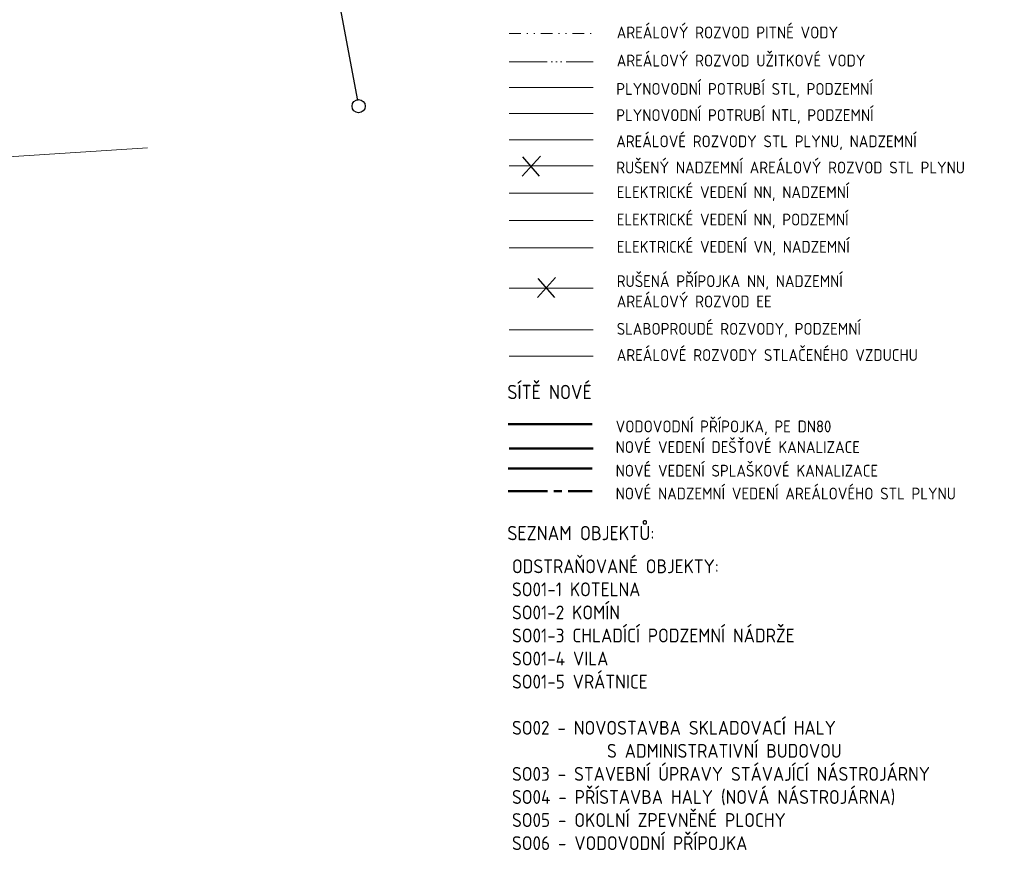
# Model space of a CAD drawing. Header units: millimetres. Extents: x 657207 to 1144608, y -1280639 to -942128.
# Tile 10 of 17: x 973810 to 1098250, y -1280639 to -1175353. Entities that reach past the tile are written whole.
import ezdxf
from ezdxf.enums import TextEntityAlignment as Align
from ezdxf.lldxf.tags import DXFTag

# ---------------------------------------------------------------- set-up
doc = ezdxf.new("R2010")
doc.units = ezdxf.units.MM
for name, pattern in [('ACAD_ISO06W100', [36, 24, -3, 0, -3, 0, -3, 0, -3]), ('DIVIDE', [8, 3, -1.5, 0.25, -1.5, 0.25, -1.5]), ('I-PLYN', [760, 500, -80, 100, -80])]:
    doc.linetypes.add(name, pattern=pattern)
for name, color, linetype, lineweight in [('CKBE0_12Y', 3, 'Continuous', 15), ('hranice', 3, 'Continuous', 20), ('KJ- PLAŠKOVÁ KANALIZACE-NOVÁ', 34, 'KANALIZACE_SPLASKOVA_PODZ', 50), ('KJ-VODOVODNÍ PŘÍPOJKA', 172, 'VODA_PITNA_PODZ', 50), ('OstElektroNNnadz', 232, '_EL_VEDENI_NN_NADZ', 13), ('OstKanDest', 32, '626B', 13), ('OstPlynNtl', 30, '633B', 13), ('OstSdelovaci', 216, 'EL_VEDENI_SLABOPROUD_PODZ', 13), ('OstVodPitna', 150, '616B', 13), ('Plyn', 7, 'Continuous', 30), ('sítě nové', 4, 'Continuous', 35)]:
    doc.layers.add(name, color=color, linetype=linetype, lineweight=lineweight)
for name, color, linetype in [('IN_LEGENDA_M', 3, 'Continuous'), ('IN_TEXT', 7, 'Continuous'), ('KATASTR', 251, 'Continuous')]:
    doc.layers.add(name, color=color, linetype=linetype)
doc.styles.add('iso', font='isocp.shx')
doc.styles.get("Standard").update_dxf_attribs({"font": 'iso.shx'})
doc.linetypes.add('616B', pattern='A,5,-2,5,-5.5,[145,stn.shx,S=0.1,R=0,X=0,Y=0],-5.5,5,-2', length=30)
doc.linetypes.add('626B', pattern='A,5,-2,5,-5.5,[150,stn.shx,S=0.1,R=0,X=0,Y=0],-5.5,5,-2', length=30)
doc.linetypes.add('633B', pattern='A,5,-2,5,-5.5,[155,stn.shx,S=0.1,R=0,X=0,Y=0],-5.5,5,-2', length=30)
doc.linetypes.add('_EL_VEDENI_NN_NADZ', pattern='A,10,-15,[109,cadkon.shx,S=5,R=0,X=0,Y=0],-50,10,-10', length=95)
doc.linetypes.add('EL_VEDENI_NN_PODZ', pattern='A,35,-15,[109,cadkon.shx,S=5,R=0,X=0,Y=0],-50', length=100)
doc.linetypes.add('EL_VEDENI_SLABOPROUD_PODZ', pattern='A,35,-30,[116,cadkon.shx,S=5,R=0,X=0,Y=0],-35', length=100)
doc.linetypes.add('EL_VEDENI_VN_PODZ', pattern='A,35,-15,[110,cadkon.shx,S=5,R=0,X=0,Y=0],-50', length=100)
doc.linetypes.add('KANALIZACE_DESTOVA_PODZ', pattern='A,35,-15,[102,cadkon.shx,S=5,R=0,X=0,Y=5],-5,[106,cadkon.shx,S=5,R=0,X=10,Y=0],30,-15', length=100)
doc.linetypes.add('KANALIZACE_SPLASKOVA_PODZ', pattern='A,35,-15,[102,cadkon.shx,S=5,R=0,X=0,Y=5],-5,[102,cadkon.shx,S=5,R=0,X=20,Y=5],30,-15', length=100)
doc.linetypes.add('OCH_PASMO_PRUM_ZAVODU', pattern='A,17.5,[134,cadkon.shx,S=5,R=0,X=0,Y=-5],17.5,-10,0,-10', length=55)
tags = doc.linetypes.add('PLYN', pattern='A,12.7,-5.08,["GAS",Standard,S=2.54,R=0,X=-2.54,Y=-1.27],-6.35', length=24.13).pattern_tags.tags
tags[6] = DXFTag(74, 10)
doc.linetypes.add('PLYN_POTRUBI_NT_PODZ', pattern='A,35,-15,[112,cadkon.shx,S=2.5,R=0,X=0,Y=0],-50', length=100)
doc.linetypes.add('PLYN_POTRUBI_ST_PODZ', pattern='A,35,-15,[113,cadkon.shx,S=5,R=0,X=0,Y=0],-50', length=100)
doc.linetypes.add('PRIMARNI_TEPLOVOD_NADZ', pattern='A,10,-15,[123,cadkon.shx,S=1.25,R=0,X=0,Y=0],-50,10,-10', length=95)
doc.linetypes.add('VODA_PITNA_PODZ', pattern='A,35,-15,[117,cadkon.shx,S=1.25,R=0,X=0,Y=0],-50', length=100)

msp = doc.modelspace()

# ---------------------------------------------------------------- linework, layer by layer
at = {"layer": 'hranice', "linetype": 'OCH_PASMO_PRUM_ZAVODU', "lineweight": 40, "ltscale": 100}
msp.add_spline([(775149.2, -1258898.6), (781910.2, -1250492.5), (784017, -1235686.6), (787323.3, -1220431.8), (793572.1, -1210466.6), (798895.4, -1196946.1), (822522.8, -1168774.6), (872842.7, -1148633.2), (891645.7, -1145653.8), (940184.8, -1130135.9), (987716.3, -1107160.6), (1005542.4, -1097245.3), (1035338, -1090317.6), (1058861.8, -1089414.3)], degree=3, dxfattribs=at)
at = {"layer": 'IN_TEXT'}
for p, q in [((1037329, -1195129.5), (1039614.8, -1192607.9)), ((1037372.1, -1192715.7), (1039463.8, -1195129.5)), ((1039262.3, -1210475.9), (1041548.1, -1207954.3)), ((1039305.5, -1208062), (1041397.2, -1210475.9))]:
    msp.add_line(p, q, dxfattribs=at)
at = {"layer": 'KATASTR'}
msp.add_line((1003262.7, -1115457.5), (1016510, -1185591.2), dxfattribs=at)
msp.add_circle((1016645.9, -1186296.5), 833.4, dxfattribs=at)
at = {"layer": 'KJ- PLAŠKOVÁ KANALIZACE-NOVÁ', "ltscale": 100}
msp.add_line((1035525.9, -1232085.8), (1046165.9, -1232085.8), dxfattribs=at)
at = {"layer": 'KJ-VODOVODNÍ PŘÍPOJKA', "ltscale": 100}
msp.add_line((1035525.9, -1226486), (1046165.9, -1226486), dxfattribs=at)
at = {"layer": 'OstElektroNNnadz', "ltscale": 100}
for p, q in [((1035660.9, -1197309.7), (1046300.9, -1197309.7)), ((1035660.9, -1209297), (1046300.9, -1209297))]:
    msp.add_line(p, q, dxfattribs=at)
at = {"layer": 'OstElektroNNnadz', "linetype": 'EL_VEDENI_NN_PODZ', "ltscale": 100}
msp.add_line((1035660.9, -1200764.7), (1046300.9, -1200764.7), dxfattribs=at)
at = {"layer": 'OstElektroNNnadz', "linetype": 'EL_VEDENI_VN_PODZ', "ltscale": 100}
msp.add_line((1035660.9, -1204219.7), (1046300.9, -1204219.7), dxfattribs=at)
at = {"layer": 'OstKanDest', "linetype": 'KANALIZACE_DESTOVA_PODZ', "lineweight": 50, "ltscale": 100}
msp.add_line((1035660.9, -1229568.6), (1046300.9, -1229568.6), dxfattribs=at)
at = {"layer": 'OstPlynNtl', "linetype": 'PLYN_POTRUBI_ST_PODZ', "ltscale": 100}
msp.add_line((1035660.9, -1183907.5), (1046300.9, -1183907.5), dxfattribs=at)
at = {"layer": 'OstPlynNtl', "linetype": 'PLYN_POTRUBI_NT_PODZ', "ltscale": 100}
msp.add_line((1035660.9, -1187221.9), (1046300.9, -1187221.9), dxfattribs=at)
at = {"layer": 'OstPlynNtl', "linetype": 'PLYN', "ltscale": 300}
for p, q in [((1035660.9, -1190536.4), (1046300.9, -1190536.4)), ((1035660.9, -1193850.8), (1046300.9, -1193850.8))]:
    msp.add_line(p, q, dxfattribs=at)
at = {"layer": 'OstSdelovaci', "ltscale": 100}
msp.add_line((1035660.9, -1214584.7), (1046300.9, -1214584.7), dxfattribs=at)
at = {"layer": 'OstSdelovaci', "linetype": 'PRIMARNI_TEPLOVOD_NADZ', "ltscale": 100}
msp.add_line((1035660.9, -1217899.1), (1046300.9, -1217899.1), dxfattribs=at)
at = {"layer": 'OstVodPitna', "linetype": 'DIVIDE', "ltscale": 500}
msp.add_line((1035660.9, -1177113.6), (1046300.9, -1177113.6), dxfattribs=at)
at = {"layer": 'OstVodPitna', "linetype": 'ACAD_ISO06W100', "ltscale": 200}
msp.add_line((1035660.9, -1180663.6), (1046300.9, -1180663.6), dxfattribs=at)
at = {"layer": 'OstVodPitna', "ltscale": 500}
msp.add_line((962074.4, -1193372.2), (989951.2, -1191550.5), dxfattribs=at)
at = {"layer": 'Plyn', "color": 20, "linetype": 'I-PLYN', "lineweight": 50, "ltscale": 10}
msp.add_line((1035525.9, -1234973.8), (1046165.9, -1234973.8), dxfattribs=at)

# ---------------------------------------------------------------- texts
at = {"layer": 'CKBE0_12Y', "style": 'iso'}
for s, p in [('AREÁLOVÝ ROZVOD PITNÉ VODY', (1049265.9, -1178173.6)), ('AREÁLOVÝ ROZVOD UŽITKOVÉ VODY', (1049265.9, -1181723.6)), ('PLYNOVODNÍ POTRUBÍ STL, PODZEMNÍ', (1049205.9, -1185307.5)), ('PLYNOVODNÍ POTRUBÍ NTL, PODZEMNÍ', (1049205.9, -1188621.9)), ('AREÁLOVÉ ROZVODY STL PLYNU, NADZEMNÍ', (1049205.9, -1191936.4)), ('RUŠENÝ NADZEMNÍ AREÁLOVÝ ROZVOD STL PLYNU', (1049205.9, -1195250.8)), ('ELEKTRICKÉ VEDENÍ NN, NADZEMNÍ', (1049265.9, -1198369.7)), ('ELEKTRICKÉ VEDENÍ NN, PODZEMNÍ', (1049265.9, -1201824.7)), ('ELEKTRICKÉ VEDENÍ VN, NADZEMNÍ', (1049265.9, -1205279.7)), ('RUŠENÁ PŘÍPOJKA NN, NADZEMNÍ', (1049265.9, -1209611.8)), ('AREÁLOVÝ ROZVOD EE', (1049265.9, -1212189.7)), ('SLABOPROUDÉ ROZVODY, PODZEMNÍ', (1049265.9, -1215644.7)), ('AREÁLOVÉ ROZVODY STLAČENÉHO VZDUCHU', (1049265.9, -1218959.1)), ('VODOVODNÍ PŘÍPOJKA, PE DN80', (1049130.9, -1227986)), ('NOVÉ VEDENÍ DEŠŤOVÉ KANALIZACE', (1049130.9, -1230597.5)), ('NOVÉ VEDENÍ SPLAŠKOVÉ KANALIZACE', (1049130.9, -1233585.8)), ('NOVÉ NADZEMNÍ VEDENÍ AREÁLOVÉHO STL PLYNU', (1049130.9, -1236473.8))]:
    msp.add_text(s, height=1500, dxfattribs=at).set_placement(p, align=Align.BOTTOM_LEFT)
at = {"layer": 'IN_LEGENDA_M', "insert": (1036028, -1243596), "char_height": 1750, "attachment_point": 1, "style": 'iso'}
msp.add_mtext_dynamic_manual_height_columns('ODSTRAŇOVANÉ OBJEKTY:\\PSO01-1 KOTELNA\\PSO01-2 KOMÍN\\PSO01-3 CHLADÍCÍ PODZEMNÍ NÁDRŽE\\PSO01-4 VILA\\PSO01-5 VRÁTNICE\\P\\PSO02 - NOVOSTAVBA SKLADOVACÍ HALY \\P            S ADMINISTRATIVNÍ BUDOVOU\\PSO03 - STAVEBNÍ ÚPRAVY STÁVAJÍCÍ NÁSTROJÁRNY\\PSO04 - PŘÍSTAVBA HALY (NOVÁ NÁSTROJÁRNA)\\PSO05 - OKOLNÍ ZPEVNĚNÉ PLOCHY\\PSO06 - VODOVODNÍ PŘÍPOJKA', width=63435.716, gutter_width=12.5, heights=[0], dxfattribs=at)
at = {"layer": 'sítě nové', "color": 4, "style": 'iso'}
for s, p in [('SÍTĚ NOVÉ', (1035440.2, -1223871)), ('SEZNAM OBJEKTŮ:', (1035440.2, -1241714.1))]:
    msp.add_text(s, height=1800, dxfattribs=at).set_placement(p, align=Align.BOTTOM_LEFT)

doc.saveas('drawing.dxf')
